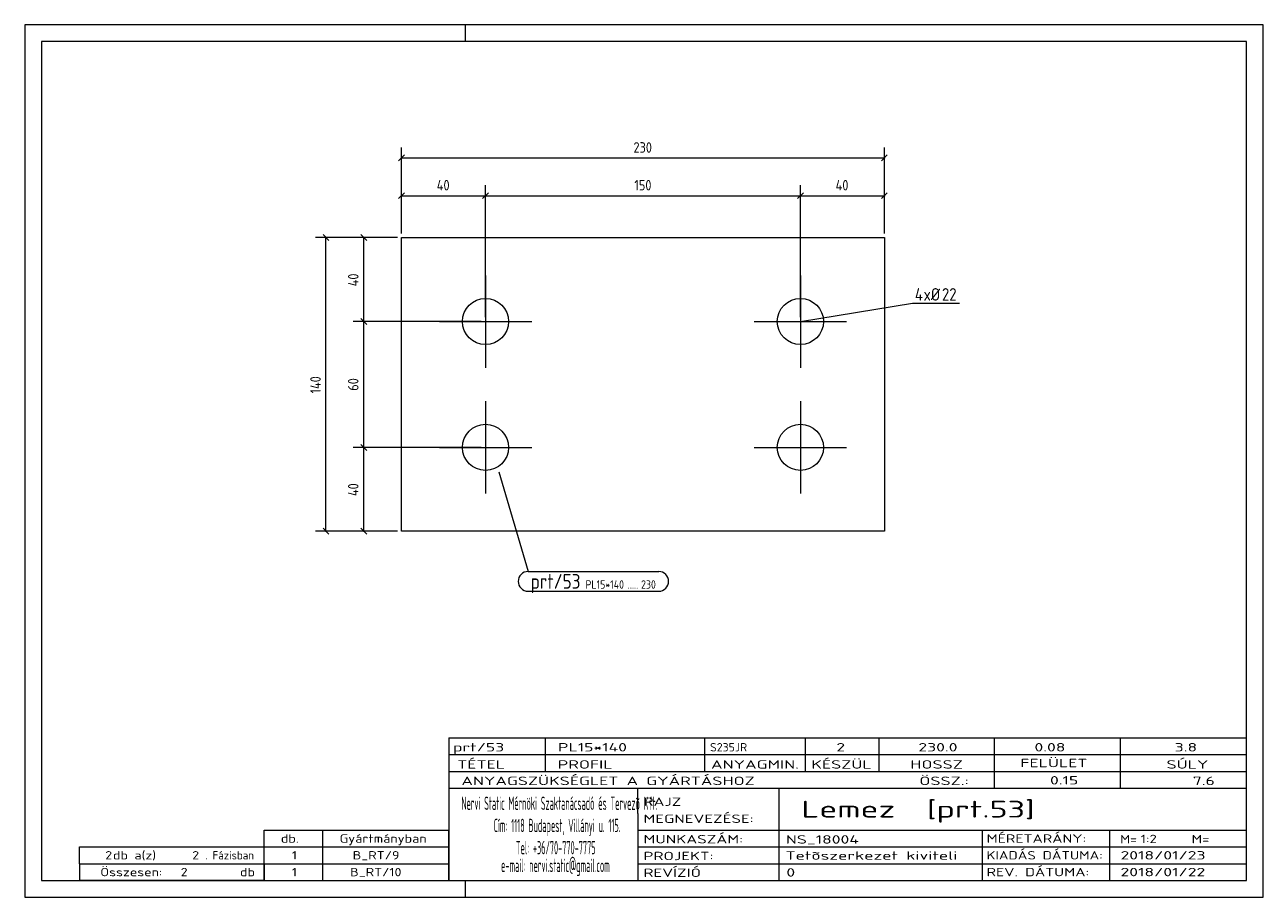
# Model space of a CAD drawing. Header units: millimetres. Extents: x 1 to 296, y 1 to 209.
import ezdxf

# ---------------------------------------------------------------- set-up
doc = ezdxf.new("R2010")
doc.units = ezdxf.units.MM
doc.header["$LTSCALE"] = 0.6
doc.linetypes.add('XKITLINE00', pattern=[0])
for name, color, linetype, lineweight in [('Bolt', 7, 'Continuous', 0), ('BoltMark', 3, 'Continuous', 0), ('DrawingSheet', 5, 'Continuous', 0), ('OtherObjectType', 1, 'Continuous', 0), ('Part', 2, 'Continuous', 0), ('PartMark', 3, 'Continuous', 0), ('Z-DIMENSIONS', 1, 'Continuous', 0)]:
    doc.layers.add(name, color=color, linetype=linetype, lineweight=lineweight)
doc.styles.add('ISOCPEUR', font='ISOCPEUR.TTF')

msp = doc.modelspace()

# ---------------------------------------------------------------- linework, layer by layer
at = {"layer": 'Bolt', "color": 4, "linetype": 'XKITLINE00', "lineweight": 0}
for p, q in [((110.75, 149.25), (110.75, 127.25)), ((185.75, 149.25), (185.75, 127.25)), ((99.75, 138.25), (121.75, 138.25)), ((174.75, 138.25), (196.75, 138.25)), ((110.75, 119.25), (110.75, 97.25)), ((185.75, 119.25), (185.75, 97.25)), ((99.75, 108.25), (121.75, 108.25)), ((174.75, 108.25), (196.75, 108.25))]:
    msp.add_line(p, q, dxfattribs=at)
for centre in [(110.75, 138.25), (185.75, 138.25), (110.75, 108.25), (185.75, 108.25)]:
    msp.add_circle(centre, 5.5, dxfattribs=at)
at = {"layer": 'BoltMark', "color": 4, "linetype": 'XKITLINE00', "lineweight": 0}
for p, q in [((185.75, 138.25), (212.43, 142.62)), ((212.43, 142.62), (223.69, 142.62))]:
    msp.add_line(p, q, dxfattribs=at)
at = {"layer": 'DrawingSheet', "color": 2, "linetype": 'XKITLINE00', "lineweight": 0}
for p, q in [((296, 209), (1, 209)), ((1, 209), (1, 1)), ((106, 205), (106, 209)), ((296, 1), (296, 209)), ((106, 1), (106, 5)), ((1, 1), (296, 1))]:
    msp.add_line(p, q, dxfattribs=at)
at = {"layer": 'DrawingSheet', "color": 3, "linetype": 'XKITLINE00', "lineweight": 0}
for p, q in [((292, 205), (5, 205)), ((5, 205), (5, 5)), ((292, 5), (292, 205)), ((5, 5), (292, 5))]:
    msp.add_line(p, q, dxfattribs=at)
at = {"layer": 'OtherObjectType', "color": 7, "linetype": 'XKITLINE00', "lineweight": 0}
for p, q in [((102, 39), (292, 39)), ((102, 39), (102, 35)), ((102, 39), (292, 39)), ((125, 35), (125, 39)), ((163, 35), (163, 39)), ((187, 35), (187, 39)), ((204.5, 35), (204.5, 39)), ((232, 35), (232, 39)), ((262, 35), (262, 39)), ((292, 35), (292, 39)), ((102, 35), (292, 35)), ((102, 35), (102, 5)), ((102, 35), (292, 35)), ((125, 31), (125, 35)), ((163, 31), (163, 35)), ((187, 31), (187, 35)), ((204.5, 31), (204.5, 35)), ((232, 31), (232, 35)), ((262, 31), (262, 35)), ((292, 31), (292, 35)), ((102, 31), (292, 31)), ((232, 27), (232, 31)), ((262, 27), (262, 31)), ((292, 27), (292, 31)), ((102, 27), (292, 27)), ((147, 21), (147, 27)), ((180.7, 17), (180.7, 27)), ((292, 21), (292, 27)), ((147, 21), (147, 5)), ((292, 17), (292, 21)), ((58, 17), (102, 17)), ((58, 13), (58, 17)), ((72, 13), (72, 17)), ((102, 13), (102, 17)), ((147, 17), (292, 17)), ((180.7, 5), (180.7, 17)), ((229.16, 13), (229.16, 17)), ((259.5, 5), (259.5, 17)), ((292, 13), (292, 17)), ((14, 9), (14, 13)), ((14, 13), (58, 13)), ((14, 13), (58, 13)), ((58, 9), (58, 13)), ((58, 13), (102, 13)), ((58, 9), (58, 13)), ((72, 9), (72, 13)), ((102, 9), (102, 13)), ((147, 13), (292, 13)), ((229.16, 5), (229.16, 13)), ((292, 9), (292, 13)), ((14, 9), (58, 9)), ((14, 9), (14, 5)), ((14, 9), (58, 9)), ((58, 9), (58, 5)), ((58, 9), (102, 9)), ((58, 5), (58, 9)), ((72, 5), (72, 9)), ((102, 5), (102, 9)), ((147, 9), (292, 9)), ((292, 5), (292, 9)), ((58, 5), (14, 5)), ((58, 5), (102, 5)), ((102, 5), (292, 5)), ((139.5, 5), (292, 5))]:
    msp.add_line(p, q, dxfattribs=at)
at = {"layer": 'Part', "color": 2, "linetype": 'XKITLINE00', "lineweight": 0}
for p, q in [((90.75, 88.25), (90.75, 158.25)), ((90.75, 158.25), (205.75, 158.25)), ((205.75, 158.25), (205.75, 88.25)), ((205.75, 88.25), (90.75, 88.25))]:
    msp.add_line(p, q, dxfattribs=at)
at = {"layer": 'PartMark', "color": 7, "linetype": 'XKITLINE00', "lineweight": 0}
for p, q in [((113.9, 102.4), (120.88, 78.66)), ((120.88, 78.66), (152.01, 78.66)), ((120.88, 73.97), (152.01, 73.97))]:
    msp.add_line(p, q, dxfattribs=at)
for centre, start, end in [((120.88, 76.31), 90, 270), ((152.01, 76.31), 270, 90)]:
    msp.add_arc(centre, 2.35, start, end, dxfattribs=at)
at = {"layer": 'Z-DIMENSIONS', "color": 7, "linetype": 'XKITLINE00', "lineweight": 0}
for p, q in [((91.46, 177.96), (90.04, 176.54)), ((90.75, 159.25), (90.75, 179.75)), ((90.75, 177.25), (205.75, 177.25)), ((206.46, 177.96), (205.04, 176.54)), ((205.75, 159.25), (205.75, 179.75)), ((91.46, 168.96), (90.04, 167.54)), ((90.75, 159.25), (90.75, 170.75)), ((90.75, 168.25), (110.75, 168.25)), ((111.46, 168.96), (110.04, 167.54)), ((111.46, 168.96), (110.04, 167.54)), ((110.75, 139.25), (110.75, 170.75)), ((110.75, 139.25), (110.75, 170.75)), ((110.75, 168.25), (185.75, 168.25)), ((186.46, 168.96), (185.04, 167.54)), ((186.46, 168.96), (185.04, 167.54)), ((185.75, 139.25), (185.75, 170.75)), ((185.75, 139.25), (185.75, 170.75)), ((185.75, 168.25), (205.75, 168.25)), ((206.46, 168.96), (205.04, 167.54)), ((205.75, 159.25), (205.75, 170.75)), ((89.75, 158.25), (70.25, 158.25)), ((72.04, 158.96), (73.46, 157.54)), ((72.75, 88.25), (72.75, 158.25)), ((89.75, 158.25), (79.25, 158.25)), ((81.04, 158.96), (82.46, 157.54)), ((81.75, 138.25), (81.75, 158.25)), ((81.04, 138.96), (82.46, 137.54)), ((81.04, 138.96), (82.46, 137.54)), ((109.75, 138.25), (79.25, 138.25)), ((109.75, 138.25), (79.25, 138.25)), ((81.75, 108.25), (81.75, 138.25)), ((109.75, 108.25), (79.25, 108.25)), ((109.75, 108.25), (79.25, 108.25)), ((81.04, 108.96), (82.46, 107.54)), ((81.04, 108.96), (82.46, 107.54)), ((81.75, 88.25), (81.75, 108.25)), ((72.04, 88.96), (73.46, 87.54)), ((81.04, 88.96), (82.46, 87.54)), ((89.75, 88.25), (70.25, 88.25)), ((89.75, 88.25), (79.25, 88.25))]:
    msp.add_line(p, q, dxfattribs=at)
at = {"layer": 'Z-DIMENSIONS', "color": 3}
for p in [(90.75, 177.25), (205.75, 177.25), (90.75, 168.25), (110.75, 168.25), (110.75, 168.25), (185.75, 168.25), (185.75, 168.25), (205.75, 168.25), (72.75, 158.25), (81.75, 158.25), (81.75, 138.25), (81.75, 138.25), (81.75, 108.25), (81.75, 108.25), (72.75, 88.25), (81.75, 88.25)]:
    msp.add_point(p, dxfattribs=at)

# ---------------------------------------------------------------- texts
at = {"layer": 'BoltMark', "color": 4, "style": 'ISOCPEUR', "width": 0.85}
for s, p in [('4', (213.03, 143.22)), ('xØ', (215.1, 143.22)), ('22', (219.48, 143.22))]:
    msp.add_text(s, height=3, dxfattribs=at).set_placement(p)
at = {"layer": 'OtherObjectType', "color": 7, "style": 'ISOCPEUR'}
for s, height, width, p in [('prt/53', 2, 1.525501, (103, 35.76)), ('PL15*140', 2, 1.525501, (128, 35.76)), ('S235JR', 2, 1.02, (164.22, 35.76)), ('2', 2, 1.525501, (194.32, 35.76)), ('230.0', 2, 1.525501, (213.86, 35.76)), ('0.08', 2, 1.525501, (241.51, 35.76)), ('3.8', 2, 1.525501, (274.91, 35.76)), ('TÉTEL', 2, 1.525501, (104, 31.66)), ('PROFIL', 2, 1.525501, (127.96, 31.66)), ('ANYAGMIN.', 2, 1.525501, (164.47, 31.66)), ('KÉSZÜL', 2, 1.525501, (188.37, 31.66)), ('HOSSZ', 2, 1.525501, (211.96, 31.66)), ('FELÜLET', 2, 1.525501, (238.13, 32)), ('SÚLY', 2, 1.525501, (272.96, 31.66)), ('ANYAGSZÜKSÉGLET A GYÁRTÁSHOZ', 2, 1.525501, (105, 27.75)), ('ÖSSZ.:', 2, 1.525501, (214.1, 27.75)), ('0.15', 2, 1.525501, (245.21, 27.88)), ('7.6', 2, 1.525501, (279.22, 27.75)), ('Nervi Static Mérnöki\xa0Szaktanácsadó\xa0és\xa0Tervezõ Kft.', 3.1765, 0.403093, (105, 21.82)), ('RAJZ', 2, 1.445, (148.38, 22.78)), ('Lemez  [prt.53]', 4, 1.474651, (186, 20)), ('MEGNEVEZÉSE:', 2, 1.445, (148.38, 18.72)), ('Cím:\xa01118 Budapest, Villányi u. 115.', 3.1765, 0.403093, (112.69, 16.53)), ('db.', 2, 1.211571, (62, 14)), ('Gyártmányban', 2, 1.211571, (76, 14)), ('MUNKASZÁM:', 2, 1.445, (148.38, 13.84)), ('NS_18004', 2, 1.525501, (182.28, 13.78)), ('MÉRETARÁNY:', 2, 1.36, (230.1, 14)), ('M=', 2, 1.211571, (261.91, 13.84)), ('1:2', 2, 1.275, (266.79, 13.9)), ('M=', 2, 1.275, (278.95, 13.87)), ('2', 2, 1.211571, (20.14, 10)), ('db a(z)', 2, 1.211571, (22, 10)), ('2', 2, 1.211571, (40.86, 10)), ('. Fázisban', 2, 0.935, (44, 10)), ('1', 2, 1.211571, (64.63, 10)), ('B_RT/9', 2, 1.211571, (79.1, 10)), ('Tel:\xa0+36/70-770-7775', 3.1765, 0.403093, (117.97, 11.24)), ('PROJEKT:', 2, 1.445, (148.38, 9.84)), ('Tetõszerkezet kiviteli ', 2, 1.525501, (182.2, 9.94)), ('KIADÁS DÁTUMA:', 2, 1.275, (230.1, 10)), ('2018/01/23', 2, 1.525501, (262, 10)), ('e-mail:\xa0nervi.static@gmail.com', 3.1765, 0.403093, (114.45, 7)), ('Összesen:            db', 2, 1.211571, (19, 6)), ('2', 2, 1.211571, (38.14, 6)), ('1', 2, 1.211571, (64.63, 6)), ('B_RT/10', 2, 1.211571, (78.49, 6)), ('REVÍZIÓ', 2, 1.445, (148.38, 5.84)), ('0', 2, 1.525501, (182.41, 5.92)), ('REV. DÁTUMA:', 2, 1.36, (230.1, 6)), ('2018/01/22', 2, 1.525501, (262, 6))]:
    msp.add_text(s, height=height, dxfattribs=dict(at, width=width)).set_placement(p)
at = {"layer": 'PartMark', "color": 3, "style": 'ISOCPEUR', "width": 0.85}
msp.add_text('prt/53', height=3.5, dxfattribs=at).set_placement((121.48, 74.56))
at = {"layer": 'PartMark', "color": 4, "style": 'ISOCPEUR', "width": 0.85}
for s, p in [('PL15*140', (134.57, 74.56)), ('.....', (144.62, 74.56)), ('230', (147.8, 74.56))]:
    msp.add_text(s, height=2, dxfattribs=at).set_placement(p)
at = {"layer": 'Z-DIMENSIONS', "color": 3, "style": 'ISOCPEUR', "width": 0.85}
for s, p in [('230', (145.99, 178.5)), ('40', (99.14, 169.5)), ('150', (146.21, 169.5)), ('40', (194.14, 169.5))]:
    msp.add_text(s, height=2.5, dxfattribs=at).set_placement(p)
for s, p in [('40', (80.5, 146.64)), ('140', (71.5, 121.1)), ('60', (80.5, 121.75)), ('40', (80.5, 96.64))]:
    msp.add_text(s, height=2.5, rotation=90.0002, dxfattribs=at).set_placement(p)

doc.saveas('drawing.dxf')
